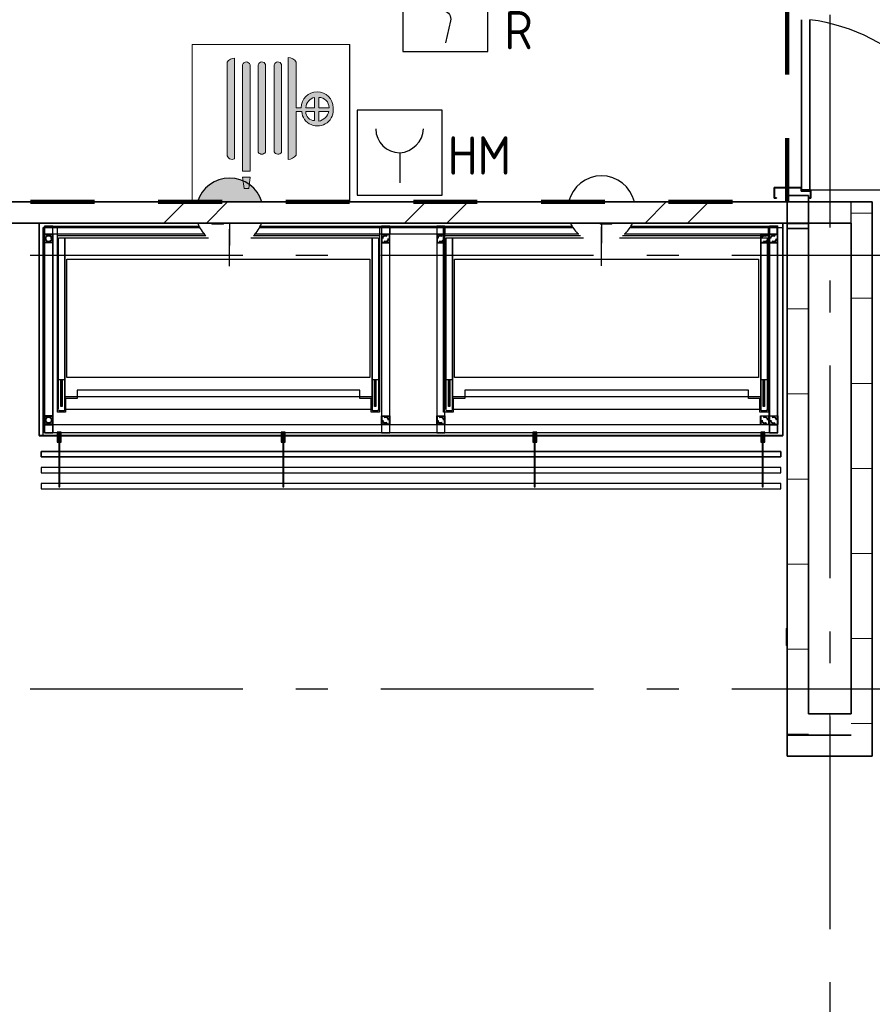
# Model space of a CAD drawing. Header units: millimetres. Extents: x -285236 to 84130, y -470 to 79511.
# Tile 134 of 192: x 15418 to 19428, y 45259 to 49890. Entities that reach past the tile are written whole.
import ezdxf
from ezdxf.enums import TextEntityAlignment as Align

# ---------------------------------------------------------------- set-up
doc = ezdxf.new("R2010")
doc.units = ezdxf.units.MM
doc.linetypes.add('Dash 3mm', pattern=[600, 300, -300])
doc.linetypes.add('NLRS_stramien', pattern=[1650, 1000, -250, 150, -250])
doc.layers.add('EL6511--', color=3, linetype='Continuous')
doc.layers.add('XREF', color=254, linetype='Continuous')
doc.styles.add('STABICAD-018', font='ISOCP.SHX', dxfattribs={"height": 180})

# ---------------------------------------------------------------- blocks, each defined once
blk = doc.blocks.new('VB655IS2')
at = {"color": 0, "linetype": 'Continuous'}
blk.add_lwpolyline([(-1.667, 2.333), (-1.667, 3.909), (-0.89, 3.909), (-0.89, 2.333)], close=True, dxfattribs=at)
blk.add_lwpolyline([(-0.89, 3.371), (2.061, 3.756), (1.543, 2.449), (-0.89, 2.948)], dxfattribs=at)
blk = doc.blocks.new('*U137')
at = {"color": 0, "linetype": 'Continuous'}
for p, q in [((-2, 2), (-2, -2)), ((2, 2), (-2, 2)), ((2, -2), (2, 2)), ((-2, -2), (2, -2))]:
    blk.add_line(p, q, dxfattribs=at)
blk.add_lwpolyline([(-0.115, 1.468), (-0.337, 0.383, 0.399092), (-0.043, -0.089, -0.403068), (0.246, -0.559), (0.017, -1.602)], format="xyb", dxfattribs=at)
at = {"color": 0, "linetype": 'Continuous', "lineweight": 100}
blk.add_blockref('VB655IS2', (0, 0), dxfattribs=at)
at = {"color": 0, "linetype": 'Continuous', "style": 'STABICAD-018'}
for tag, p in [('CODING1', (-1.221, 12.191)), ('CODING2', (-0.947, 9.731)), ('ARTICLECODE', (0.777, 6.96)), ('FIREPROTECTION_PANEL', (0.777, 4.649)), ('FIREPROTECTION_ZONE', (0.049, 2.882)), ('FIREPROTECTION_HARDWARENUMBER', (5.423, -4.399))]:
    blk.add_attdef(tag, text='', height=1.8, dxfattribs=at).set_placement(p, align=Align.MIDDLE)
blk.add_attdef('TEXT1', (3.46, -3.379), '', height=1.8, dxfattribs=at)
blk = doc.blocks.new('VB653HAM')
at = {"color": 0, "linetype": 'Continuous'}
for p, q in [((-2, 5), (-2, 1)), ((2, 5), (-2, 5)), ((2, 1), (2, 5)), ((0, 3), (0, 1.593)), ((-2, 1), (2, 1))]:
    blk.add_line(p, q, dxfattribs=at)
for major_axis, ratio, start_param, end_param in [((-0.795, 0.795), 0.999959, 0.785419, 2.356174), ((0.819, 0.819), 0.942311, 3.956683, 5.468095)]:
    blk.add_ellipse((0, 4.124), major_axis=major_axis, ratio=ratio, start_param=start_param, end_param=end_param, dxfattribs=at)
at = {"color": 0, "linetype": 'Continuous', "style": 'STABICAD-018'}
for tag, p in [('CODING1', (-0.941, 16.073)), ('CODING2', (-0.667, 13.612)), ('ARTICLECODE', (0.806, 11.293)), ('FIREPROTECTION_PANEL', (0.806, 8.983)), ('FIREPROTECTION_ZONE', (0.329, 6.764)), ('FIREPROTECTION_HARDWARENUMBER', (8.604, 4.455))]:
    blk.add_attdef(tag, text='', height=1.8, dxfattribs=at).set_placement(p, align=Align.MIDDLE)
blk.add_attdef('TEXT1', (2.861, 0.017), '', height=1.8, dxfattribs=at)

msp = doc.modelspace()

# ---------------------------------------------------------------- hatches: boundary and pattern name
at = {"layer": 'XREF', "lineweight": 9}
h = msp.add_hatch(dxfattribs=at)
h.set_pattern_fill('FP_294', color=256, angle=90, style=0, pattern_type=2)
h.set_pattern_definition([(1e-13, (19027.87, 51682.2), (-9e-13, 400), [])])
h.paths.add_polyline_path([(19027.8696, 49032.6047), (19127.8696, 49032.6047), (19127.8696, 49062.1973), (19027.8696, 49062.1973)])
h.paths.add_polyline_path([(19027.8696, 50717.1973), (19127.8696, 50717.1973), (19127.8696, 54457.1973), (19027.8696, 54457.1973), (19027.8696, 50818.0866)])
at = {"layer": 'XREF'}
h = msp.add_hatch(color=256, dxfattribs=at)
h.paths.add_polyline_path([(16254.8497, 49032.6047), (16556.7313, 49032.6047), (16543.2721, 49065.0982), (16518.0437, 49097.9764), (16497.8628, 49113.4618), (16501.5326, 49148.3771), (16466.421, 49148.3771), (16468.804, 49129.9819), (16446.8781, 49139.0639), (16405.3284, 49144.4124), (16364.703, 49139.0639), (16326.4155, 49123.2048), (16291.5131, 49095.3383), (16268.309, 49065.0982), (16257.6297, 49039.316)])
h.paths.add_polyline_path([(16969.0784, 49032.6047), (16971.2154, 49032.6047), (16971.2154, 49772.5563), (16969.0784, 49772.5563), (16969.0784, 49231.8408)])
h.paths.add_polyline_path([(16485.1655, 49177.7315), (16501.5326, 49177.7315), (16501.5326, 49677.9404), (16496.8268, 49685.5905), (16493.206, 49688.3374), (16488.9754, 49690.1288), (16484.0859, 49690.8567), (16483.8677, 49690.8567), (16479.3588, 49690.2812), (16475.0369, 49688.5505), (16471.2885, 49685.7897), (16468.3537, 49682.1757), (16466.421, 49677.9404), (16466.421, 49177.7315)])
h.paths.add_polyline_path([(16680.8534, 49231.8408), (16691.8034, 49233.8621), (16702.0924, 49238.1193), (16711.2694, 49244.4257), (16718.9319, 49252.505), (16718.9319, 49457.4973), (16744.5433, 49457.4973), (16748.4153, 49439.6055), (16756.5384, 49423.2005), (16768.4208, 49409.2752), (16783.3435, 49398.6724), (16800.7365, 49391.9921), (16818.5676, 49389.7611), (16836.7371, 49391.9921), (16853.812, 49398.5915), (16868.759, 49409.1601), (16880.6734, 49423.0581), (16888.8341, 49439.4444), (16892.7471, 49457.3272), (16892.1756, 49475.6242), (16888.8341, 49496.9207), (16880.6734, 49514.9962), (16868.759, 49529.7353), (16853.812, 49540.8871), (16836.6397, 49548.0001), (16817.2466, 49550.5532), (16797.8536, 49548.0001), (16779.7821, 49540.5146), (16764.2638, 49528.607), (16752.3562, 49513.0887), (16744.8708, 49495.0173), (16742.3176, 49475.6242), (16718.9319, 49475.6242), (16718.1439, 49690.8567), (16711.7705, 49698.7745), (16702.6561, 49705.6566), (16692.1388, 49710.1088), (16680.8534, 49711.8625), (16680.8534, 49233.8621)])
h.paths.add_polyline_path([(16417.0298, 49232.3876), (16423.087, 49233.185), (16428.7313, 49235.523), (16428.7313, 49709.1622), (16418.6504, 49707.283), (16409.1745, 49703.3633), (16400.7118, 49697.5719), (16393.6269, 49690.1584), (16394.4243, 49249.7334), (16396.7623, 49244.089), (16400.4815, 49239.2421), (16405.7905, 49235.3315), (16410.9727, 49233.185)])
h.paths.add_polyline_path([(16557.054, 49257.2304), (16564.5405, 49258.8013), (16568.4559, 49260.8307), (16572.3814, 49264.2421), (16574.3712, 49266.5852), (16574.3712, 49679.2892), (16569.1284, 49686.5536), (16561.0748, 49690.4774), (16552.1229, 49690.1288), (16544.3988, 49685.5905), (16539.7369, 49677.9404), (16539.7369, 49266.5852), (16543.0475, 49262.6867), (16550.3949, 49258.479), (16556.2311, 49257.3328)])
h.paths.add_polyline_path([(16631.637, 49257.3328), (16640.3924, 49258.479), (16645.1538, 49260.8307), (16646.2108, 49261.442), (16649.8966, 49265.0443), (16649.8966, 49679.2892), (16644.6538, 49686.5536), (16636.6002, 49690.4774), (16627.6483, 49690.1288), (16619.9242, 49685.5905), (16615.2622, 49677.9404), (16615.2622, 49268.5019), (16619.9246, 49262.6867), (16624.195, 49259.7186), (16629.3168, 49257.8621)])
h.paths.add_polyline_path([(16824.7292, 49412.2145), (16824.7292, 49457.4973), (16872.5398, 49457.4973), (16867.0057, 49444.0406), (16859.2478, 49432.8256), (16849.1375, 49423.4282), (16836.6397, 49416.2237), (16828.7873, 49413.5805)])
h.paths.add_polyline_path([(16805.5103, 49415.3738), (16792.6776, 49417.6087), (16781.4335, 49423.3308), (16775.7245, 49427.7115), (16768.4208, 49437.9071), (16764.2638, 49450.836), (16764.2638, 49457.4973), (16805.5103, 49457.4973), (16805.5103, 49416.8091)])
h.paths.add_polyline_path([(16824.7292, 49475.6242), (16824.7292, 49524.4409), (16837.3639, 49522.7775), (16849.1375, 49517.9007), (16859.2478, 49510.1428), (16867.0057, 49500.0326), (16871.8825, 49488.2589), (16872.5398, 49475.6242), (16836.6397, 49475.6242)])
h.paths.add_polyline_path([(16769.0303, 49475.6242), (16763.3869, 49475.6242), (16768.4208, 49493.2198), (16772.4665, 49501.3071), (16783.3435, 49513.0361), (16792.6776, 49519.5708), (16805.5103, 49524.4409), (16805.5103, 49475.6242), (16772.4665, 49475.6242)])
at = {"layer": 'XREF', "lineweight": 9}
h = msp.add_hatch(dxfattribs=at)
h.set_pattern_fill('FP_6', color=256, angle=45, style=0, pattern_type=2)
h.set_pattern_definition([(45, (-29374, 17038.6), (-565.685, 565.685), []), (45, (-29174, 17038.6), (-565.685, 565.685), [])])
h.paths.add_polyline_path([(6507.8696, 48932.6047), (19327.7654, 48932.6047), (19327.7654, 49032.6047), (6507.8696, 49032.6047)])
h = msp.add_hatch(dxfattribs=at)
h.set_pattern_fill('FP_29', color=256, angle=90, style=0, pattern_type=2)
h.set_pattern_definition([(0, (19327.76, 47778.94), (0, 400), [])])
h.paths.add_polyline_path([(19427.7654, 46525.283), (19427.7654, 49032.6047), (19327.7654, 49032.6047), (19327.7654, 46525.283)])
h = msp.add_hatch(dxfattribs=at)
h.set_pattern_fill('FP_28', color=256, angle=90, style=0, pattern_type=2)
h.set_pattern_definition([(1e-13, (19027.87, 47728.94), (-8e-13, 400), [])])
h.paths.add_polyline_path([(19027.8696, 46525.283), (19127.8696, 46525.283), (19127.8696, 48932.6047), (19027.8696, 48932.6047), (19027.8696, 46926.5113)])
h = msp.add_hatch(dxfattribs=at)
h.set_pattern_fill('FP_296', color=256, angle=90, style=0, pattern_type=2)
h.set_pattern_definition([(90, (19227.8, 46525.3), (-400, 2e-14), [])])
h.paths.add_polyline_path([(19127.8696, 46525.283), (19327.7654, 46525.283), (19327.7654, 46625.283), (19127.8696, 46625.283)])
h = msp.add_hatch(dxfattribs=at)
h.set_pattern_fill('FP_30', color=256, angle=90, style=0, pattern_type=2)
h.set_pattern_definition([(90, (19227.8, 46425.3), (-400, 2e-14), [])])
h.paths.add_polyline_path([(19027.8696, 46425.283), (19427.7654, 46425.283), (19427.7654, 46525.283), (19027.8696, 46525.283)])

# ---------------------------------------------------------------- linework, layer by layer
at = {"layer": 'XREF', "linetype": 'NLRS_stramien'}
for p, q in [((19227.8696, 77962.7572), (19227.8696, 8370.0218)), ((-47232.6128, 48782.6047), (64223.889, 48782.6047)), ((-47232.6128, 46742.6047), (64223.889, 46742.6047))]:
    msp.add_line(p, q, dxfattribs=at)
at = {"layer": 'XREF', "linetype": 'Dash 3mm', "lineweight": 100}
for p, q in [((19027.8696, 49032.6047), (19027.8696, 51168.6047)), ((6470.0011, 49032.6047), (19027.8696, 49032.6047))]:
    msp.add_line(p, q, dxfattribs=at)
at = {"layer": 'XREF', "lineweight": 35}
for p, q in [((19094.3696, 49889.6973), (19094.3696, 49089.6973)), ((19134.3696, 49089.6973), (19134.3696, 49889.6973)), ((19094.3696, 49099.6973), (18966.3696, 49099.6973)), ((18966.3696, 49099.6973), (18966.3696, 49049.6973)), ((18967.8696, 49051.1973), (18967.8696, 49098.1973)), ((18967.8696, 49098.1973), (19092.8696, 49098.1973)), ((19092.8696, 49098.1973), (19092.8696, 49083.1973)), ((19094.3696, 49084.6973), (19094.3696, 49099.6973)), ((19094.3696, 49089.6973), (19134.3696, 49089.6973)), ((18966.3696, 49049.6973), (18977.8696, 49049.6973)), ((18977.8696, 49051.1973), (18967.8696, 49051.1973)), ((18977.8696, 49049.6973), (18977.8696, 49051.1973)), ((19027.8696, 49062.1973), (19027.8696, 46425.283)), ((19127.8696, 49062.1973), (19027.8696, 49062.1973)), ((19092.8696, 49083.1973), (19137.8696, 49083.1973)), ((19139.3696, 49084.6973), (19094.3696, 49084.6973)), ((19127.8696, 46625.283), (19127.8696, 49062.1973)), ((19137.8696, 49051.1973), (19127.8696, 49051.1973)), ((19127.8696, 49051.1973), (19127.8696, 49049.6973)), ((19127.8696, 49049.6973), (19139.3696, 49049.6973)), ((19137.8696, 49083.1973), (19137.8696, 49051.1973)), ((19139.3696, 49049.6973), (19139.3696, 49084.6973)), ((19427.7654, 49032.6047), (2677.8696, 49032.6047)), ((19427.7654, 46425.283), (19427.7654, 49032.6047)), ((15217.8696, 48932.6047), (19327.7654, 48932.6047)), ((19027.8696, 48907.1973), (19127.8696, 48907.1973)), ((19327.7654, 48932.6047), (19327.7654, 46625.283)), ((19327.7654, 46625.283), (19127.8696, 46625.283)), ((19327.7654, 46525.283), (19027.8696, 46525.283)), ((19027.8696, 46425.283), (19427.7654, 46425.283))]:
    msp.add_line(p, q, dxfattribs=at)
at = {"layer": 'XREF', "lineweight": 13}
for p, q in [((16971.2154, 49772.5563), (16229.0784, 49772.5563)), ((16229.0784, 49772.5563), (16229.0784, 49032.6047)), ((16969.0784, 49772.5563), (16229.0784, 49772.5563)), ((16229.0784, 49772.5563), (16229.0784, 49032.6047)), ((16969.0784, 49032.6047), (16969.0784, 49772.5563)), ((16971.2154, 49032.6047), (16971.2154, 49772.5563)), ((16428.7313, 49709.1622), (16428.7313, 49235.523)), ((16680.8534, 49231.8408), (16680.8534, 49711.8625)), ((16393.6269, 49255.7905), (16393.6269, 49690.1584)), ((16466.421, 49177.7315), (16466.421, 49677.9404)), ((16501.5326, 49677.9404), (16501.5326, 49177.7315)), ((16539.7369, 49266.5852), (16539.7369, 49677.9404)), ((16574.3712, 49679.2892), (16574.3712, 49266.5852)), ((16615.2622, 49268.5019), (16615.2622, 49677.9404)), ((16649.8966, 49679.2892), (16649.8966, 49265.0443)), ((16718.9319, 49689.8779), (16718.9319, 49475.6242)), ((16805.5103, 49475.6242), (16805.5103, 49524.4409)), ((16824.7292, 49524.4409), (16824.7292, 49475.6242)), ((16718.9319, 49475.6242), (16742.3176, 49475.6242)), ((16763.3869, 49475.6242), (16805.5103, 49475.6242)), ((16824.7292, 49475.6242), (16873.5459, 49475.6242)), ((16744.5433, 49457.4973), (16718.9319, 49457.4973)), ((16718.9319, 49457.4973), (16718.9319, 49252.505)), ((16805.5103, 49457.4973), (16763.3869, 49457.4973)), ((16805.5103, 49415.3738), (16805.5103, 49457.4973)), ((16824.7292, 49457.4973), (16824.7292, 49412.2145)), ((16872.5398, 49457.4973), (16824.7292, 49457.4973)), ((16501.5326, 49177.7315), (16466.421, 49177.7315)), ((16466.421, 49148.3771), (16501.5326, 49148.3771)), ((16473.2918, 49095.3383), (16466.421, 49148.3771)), ((16501.5326, 49148.3771), (16495.958, 49095.3383)), ((16495.958, 49095.3383), (16473.2918, 49095.3383)), ((16229.0784, 49032.6047), (16971.2154, 49032.6047)), ((16229.0784, 49032.6047), (16969.0784, 49032.6047))]:
    msp.add_line(p, q, dxfattribs=at)
at = {"layer": 'XREF'}
for p, q in [((19134.3696, 49089.6973), (19904.8463, 49089.6973)), ((16405.7905, 48932.6047), (16405.7905, 48826.9732)), ((16405.7905, 48730.8254), (16405.7905, 48904.0482)), ((18154.3808, 48927.6047), (18154.3808, 48837.9155)), ((18154.3808, 48731.2918), (18154.3808, 48914.9905)), ((15630.4125, 48195.9022), (15600.515, 48195.9022)), ((15615.3314, 48069.9623), (15615.3314, 48195.9022)), ((17105.4709, 48195.9022), (17075.3088, 48195.9022)), ((17090.3899, 48195.9022), (17090.3899, 48069.9623)), ((17453.3, 48195.9022), (17423.4025, 48195.9022)), ((17438.219, 48069.9623), (17438.219, 48195.9022)), ((18933.3585, 48195.9022), (18903.1964, 48195.9022)), ((18918.2775, 48195.9022), (18918.2775, 48069.9623)), ((17075.3088, 48115.7346), (15630.4125, 48115.7346)), ((18903.1964, 48115.7346), (17453.3, 48115.7346)), ((15625.3854, 48050.648), (15605.542, 48050.648)), ((17100.4439, 48050.648), (17080.3359, 48050.648)), ((17448.273, 48050.648), (17428.4296, 48050.648)), ((18928.3315, 48050.648), (18908.2235, 48050.648))]:
    msp.add_line(p, q, dxfattribs=at)
at = {"layer": 'XREF', "lineweight": 25}
for p, q in [((19327.7654, 48932.6047), (19327.7654, 49032.6047)), ((16545.8821, 48912.6495), (18020.4604, 48912.6495)), ((18288.3011, 48912.6495), (19007.4246, 48912.6495))]:
    msp.add_line(p, q, dxfattribs=at)
at = {"layer": 'XREF', "linetype": 'Continuous'}
for p, q in [((15574.8757, 48880.2627), (15574.8757, 48920.2142)), ((16548.4676, 48918.8914), (18016.2361, 48918.8914)), ((18983.877, 48880.2627), (18983.877, 48920.2142)), ((15574.3466, 48880.2627), (15574.3466, 48840.3112)), ((15574.6112, 48840.3112), (15574.6112, 48880.2627)), ((18047.5354, 48880.2627), (16523.256, 48880.2627)), ((15574.3466, 47986.1723), (15574.3466, 48026.1238))]:
    msp.add_line(p, q, dxfattribs=at)
at = {"layer": 'XREF', "lineweight": 18}
for p, q in [((16322.1445, 48932.6047), (16322.1445, 48927.6047)), ((16377.1445, 48927.6047), (16322.1445, 48927.6047)), ((16377.1445, 48932.6047), (16377.1445, 48927.6047)), ((18147.5321, 48932.6047), (18147.5321, 48927.6047)), ((18202.5321, 48927.6047), (18147.5321, 48927.6047)), ((18202.5321, 48932.6047), (18202.5321, 48927.6047))]:
    msp.add_line(p, q, dxfattribs=at)
at = {"layer": 'XREF', "lineweight": 9}
for p, q in [((19022.8697, 46946.6368), (19022.8697, 47026.6368)), ((19022.8697, 47026.6368), (19027.8696, 47026.6368)), ((19027.8696, 46946.6368), (19022.8697, 46946.6368))]:
    msp.add_line(p, q, dxfattribs=at)
at = {"layer": 'XREF', "lineweight": 25, "flags": 128}
for points in [[(19007.4246, 48932.6047), (19007.4246, 47933.521), (15509.5246, 47933.521), (15509.5246, 48932.6047)], [(19007.4246, 48912.6495), (19007.4246, 47933.521), (15529.5246, 47933.521), (15529.5246, 48912.6495), (16265.6989, 48912.6495)]]:
    msp.add_lwpolyline(points, dxfattribs=at)
at = {"layer": 'XREF', "flags": 128}
for points in [[(15509.6339, 48932.6047), (15509.6339, 47933.179), (19007.8696, 47933.179), (19007.8696, 48932.6047)], [(17110.4979, 48913.7068), (17110.4979, 48043.7689), (17071.3402, 48043.7689), (17071.3402, 48107.7972), (17017.3659, 48107.7972), (17017.3659, 48147.7487), (15688.3554, 48147.7487), (15688.3554, 48107.7972), (15634.3811, 48107.7972), (15634.3811, 48043.7689), (15595.4879, 48043.7689), (15595.4879, 48913.7068), (16265.261, 48913.7068)], [(16293.6138, 48873.7552), (15595.4879, 48873.7552), (15595.4879, 48913.7068)], [(16546.3201, 48913.7068), (17110.4979, 48913.7068), (17110.4979, 48873.7552), (16518.2084, 48873.7552)], [(18938.3855, 48913.7068), (18938.3855, 48043.7689), (18899.2277, 48043.7689), (18899.2277, 48107.7972), (18845.2535, 48107.7972), (18845.2535, 48147.7487), (17511.243, 48147.7487), (17511.243, 48107.7972), (17457.2687, 48107.7972), (17457.2687, 48043.7689), (17411.6786, 48043.7689), (17411.6786, 48913.7068), (18019.6491, 48913.7068)], [(18056.0161, 48873.7552), (17411.6786, 48873.7552), (17411.6786, 48913.7068)], [(18289.1124, 48913.7068), (18938.3855, 48913.7068), (18938.3855, 48873.7552), (18252.7454, 48873.7552)], [(15600.515, 48055.675), (15600.515, 48863.7012), (15630.4125, 48863.7012), (15630.4125, 48055.675)], [(17075.3088, 48055.675), (15630.4125, 48055.675), (15630.4125, 48863.7012), (16306.2683, 48863.7012)], [(16505.3128, 48863.7012), (17075.3088, 48863.7012), (17075.3088, 48055.675), (17075.3088, 48863.7012), (17105.4709, 48863.7012), (17105.4709, 48055.675)], [(17423.4025, 48055.675), (17423.4025, 48863.7012), (17453.3, 48863.7012), (17453.3, 48055.675)], [(18903.1964, 48055.675), (17453.3, 48055.675), (17453.3, 48863.7012), (18069.1188, 48863.7012)], [(18239.6427, 48863.7012), (18903.1964, 48863.7012), (18903.1964, 48055.675), (18903.1964, 48863.7012), (18933.3585, 48863.7012), (18933.3585, 48055.675)], [(15618.5064, 48195.9022), (15618.5064, 48069.9623), (15612.421, 48069.9623), (15612.421, 48195.9022)], [(17093.3003, 48195.9022), (17093.3003, 48069.9623), (17087.4795, 48069.9623), (17087.4795, 48195.9022)], [(17441.394, 48195.9022), (17441.394, 48069.9623), (17435.3086, 48069.9623), (17435.3086, 48195.9022)], [(18921.1879, 48195.9022), (18921.1879, 48069.9623), (18915.3671, 48069.9623), (18915.3671, 48195.9022)], [(18982.5541, 47986.1723), (18942.6026, 47986.1723), (18942.6026, 47946.2208)], [(18997.3706, 47858.6449), (18997.3706, 47833.5099), (15519.5786, 47833.5099), (15519.6881, 47858.5644), (15519.6881, 47833.1637), (18997.8151, 47833.1637), (18997.8151, 47858.5644), (15519.6881, 47858.5644), (18997.3706, 47858.5644)]]:
    msp.add_lwpolyline(points, dxfattribs=at)
at = {"layer": 'XREF', "linetype": 'Continuous', "flags": 128}
for points in [[(15534.6596, 48880.2627), (15574.6112, 48880.2627), (15574.6112, 48840.3112), (15534.6596, 48840.3112), (15534.6596, 48880.2627), (15574.6112, 48880.2627), (15574.6112, 48920.2142)], [(18981.2312, 47947.2791), (15535.718, 47947.2791), (15535.718, 48918.8914), (16263.1135, 48918.8914)], [(18292.5254, 48918.8914), (18981.2312, 48918.8914), (18981.2312, 47947.2791)], [(18982.5541, 48880.2627), (18942.6026, 48880.2627), (18942.6026, 48920.2142)], [(15539.6867, 48860.4193), (15539.6867, 48861.7422), (15540.2158, 48864.6525), (15541.2741, 48867.2983), (15542.8616, 48869.6795), (15544.7137, 48871.7962), (15547.0949, 48873.3837), (15549.7407, 48874.442), (15552.6511, 48875.2357), (15555.2969, 48875.2357), (15558.2072, 48874.9711), (15560.853, 48873.9128), (15562.1759, 48873.1191)], [(15541.8033, 48860.4193), (15541.8033, 48861.4776), (15542.0679, 48864.1234), (15543.1262, 48866.24), (15544.4491, 48868.3566), (15546.0366, 48870.2087), (15548.1532, 48871.5316), (15550.5344, 48872.5899), (15552.9156, 48873.1191), (15555.2969, 48873.3837), (15557.6781, 48872.8545), (15560.0593, 48872.0608), (15561.1176, 48871.5316)], [(15569.3196, 48860.4193), (15569.3196, 48861.7422), (15568.7904, 48864.6525), (15567.7321, 48867.2983), (15566.1446, 48869.6795), (15564.2926, 48871.7962), (15561.9113, 48873.3837), (15559.2655, 48874.442), (15556.3552, 48875.2357), (15553.7094, 48875.2357), (15550.799, 48874.9711), (15548.1532, 48873.9128), (15546.8303, 48873.1191)], [(15567.2029, 48860.4193), (15567.2029, 48861.4776), (15566.9384, 48864.1234), (15565.88, 48866.24), (15564.5571, 48868.3566), (15562.9697, 48870.2087), (15560.853, 48871.5316), (15558.4718, 48872.5899), (15556.0906, 48873.1191), (15553.7094, 48873.3837), (15551.3282, 48872.8545), (15548.9469, 48872.0608), (15547.8886, 48871.5316)], [(15574.6112, 47986.1723), (18942.6026, 47986.1723), (18942.6026, 48880.2627), (18261.2261, 48880.2627)], [(16288.3251, 48880.2627), (15574.6112, 48880.2627), (15574.6112, 47986.1723), (15574.6112, 48026.1238)], [(18907.4135, 48860.4193), (18907.4135, 48861.7422), (18907.9427, 48864.6525), (18909.001, 48867.2983), (18910.5885, 48869.6795), (18912.4405, 48871.7962), (18914.8217, 48873.3837), (18917.4675, 48874.442), (18920.3779, 48875.2357), (18923.0237, 48875.2357), (18925.9341, 48874.9711), (18928.5799, 48873.9128), (18929.9028, 48873.1191)], [(18909.5301, 48860.4193), (18909.5301, 48861.4776), (18909.7947, 48864.1234), (18910.853, 48866.24), (18912.1759, 48868.3566), (18913.7634, 48870.2087), (18915.88, 48871.5316), (18918.2613, 48872.5899), (18920.6425, 48873.1191), (18923.0237, 48873.3837), (18925.4049, 48872.8545), (18927.7861, 48872.0608), (18928.8444, 48871.5316)], [(18948.6879, 48860.4193), (18948.6879, 48861.7422), (18949.2171, 48864.6525), (18950.2754, 48867.2983), (18951.8629, 48869.6795), (18953.7149, 48871.7962), (18956.0961, 48873.3837), (18958.7419, 48874.442), (18961.6523, 48875.2357), (18964.2981, 48875.2357), (18967.2085, 48874.9711), (18969.8543, 48873.9128), (18971.1772, 48873.1191)], [(18950.8046, 48860.4193), (18950.8046, 48861.4776), (18951.0691, 48864.1234), (18952.1275, 48866.24), (18953.4504, 48868.3566), (18955.0378, 48870.2087), (18957.1545, 48871.5316), (18959.5357, 48872.5899), (18961.9169, 48873.1191), (18964.2981, 48873.3837), (18966.6793, 48872.8545), (18969.0606, 48872.0608), (18970.1189, 48871.5316)], [(15534.6596, 47986.1723), (15574.6112, 47986.1723), (15574.6112, 48026.1238), (15534.6596, 48026.1238), (15534.6596, 47986.1723), (15574.6112, 47986.1723), (15574.6112, 47946.2208)], [(15539.6867, 48006.0158), (15539.6867, 48004.6929), (15540.2158, 48001.7825), (15541.2741, 47999.1367), (15542.8616, 47996.7555), (15544.7137, 47994.6389), (15547.0949, 47993.0514), (15549.7407, 47991.9931), (15552.6511, 47991.1993), (15555.2969, 47991.1993), (15558.2072, 47991.4639), (15560.853, 47992.5222), (15562.1759, 47993.316)], [(15541.8033, 48006.0158), (15541.8033, 48004.9575), (15542.0679, 48002.3117), (15543.1262, 48000.195), (15544.4491, 47998.0784), (15546.0366, 47996.2263), (15548.1532, 47994.9034), (15550.5344, 47993.8451), (15552.9156, 47993.316), (15555.2969, 47993.0514), (15557.6781, 47993.5805), (15560.0593, 47994.3743), (15561.1176, 47994.9034)], [(15569.3196, 48006.0158), (15569.3196, 48004.6929), (15568.7904, 48001.7825), (15567.7321, 47999.1367), (15566.1446, 47996.7555), (15564.2926, 47994.6389), (15561.9113, 47993.0514), (15559.2655, 47991.9931), (15556.3552, 47991.1993), (15553.7094, 47991.1993), (15550.799, 47991.4639), (15548.1532, 47992.5222), (15546.8303, 47993.316)], [(15567.2029, 48006.0158), (15567.2029, 48004.9575), (15566.9384, 48002.3117), (15565.88, 48000.195), (15564.5571, 47998.0784), (15562.9697, 47996.2263), (15560.853, 47994.9034), (15558.4718, 47993.8451), (15556.0906, 47993.316), (15553.7094, 47993.0514), (15551.3282, 47993.5805), (15548.9469, 47994.3743), (15547.8886, 47994.9034)], [(18907.4135, 48006.0158), (18907.4135, 48004.6929), (18907.9427, 48001.7825), (18909.001, 47999.1367), (18910.5885, 47996.7555), (18912.4405, 47994.6389), (18914.8217, 47993.0514), (18917.4675, 47991.9931), (18920.3779, 47991.1993), (18923.0237, 47991.1993), (18925.9341, 47991.4639), (18928.5799, 47992.5222), (18929.9028, 47993.316)], [(18909.5301, 48006.0158), (18909.5301, 48004.9575), (18909.7947, 48002.3117), (18910.853, 48000.195), (18912.1759, 47998.0784), (18913.7634, 47996.2263), (18915.88, 47994.9034), (18918.2613, 47993.8451), (18920.6425, 47993.316), (18923.0237, 47993.0514), (18925.4049, 47993.5805), (18927.7861, 47994.3743), (18928.8444, 47994.9034)], [(18948.6879, 48006.0158), (18948.6879, 48004.6929), (18949.2171, 48001.7825), (18950.2754, 47999.1367), (18951.8629, 47996.7555), (18953.7149, 47994.6389), (18956.0961, 47993.0514), (18958.7419, 47991.9931), (18961.6523, 47991.1993), (18964.2981, 47991.1993), (18967.2085, 47991.4639), (18969.8543, 47992.5222), (18971.1772, 47993.316)], [(18950.8046, 48006.0158), (18950.8046, 48004.9575), (18951.0691, 48002.3117), (18952.1275, 48000.195), (18953.4504, 47998.0784), (18955.0378, 47996.2263), (18957.1545, 47994.9034), (18959.5357, 47993.8451), (18961.9169, 47993.316), (18964.2981, 47993.0514), (18966.6793, 47993.5805), (18969.0606, 47994.3743), (18970.1189, 47994.9034)]]:
    msp.add_lwpolyline(points, dxfattribs=at)
for points in [[(15534.6596, 48918.8914), (15534.6596, 47947.2791), (15574.6112, 47947.2791), (15574.6112, 48918.8914)], [(15573.2883, 48918.8914), (15573.2883, 48881.321), (15535.718, 48881.321), (15535.718, 48918.8914)], [(17120.4467, 48918.8914), (17120.4467, 47947.2791), (17158.7968, 47947.2791), (17158.7968, 48918.8914), (17120.4467, 48918.8914), (17120.4467, 47947.2791), (17158.7968, 47947.2791), (17158.7968, 48918.8914)], [(17159.0614, 48920.2142), (17159.0614, 48880.2627)], [(17379.7586, 48918.8914), (17379.7586, 47947.2791), (17418.1087, 47947.2791), (17418.1087, 48918.8914), (17379.7586, 48918.8914), (17379.7586, 47947.2791), (17418.1087, 47947.2791), (17418.1087, 48918.8914)], [(17418.3733, 48920.2142), (17418.3733, 48880.2627)], [(18943.6609, 48918.8914), (18943.6609, 47947.2791), (18983.6124, 47947.2791), (18983.6124, 48918.8914)], [(18943.6609, 48918.8914), (18943.6609, 48881.321), (18981.2312, 48881.321), (18981.2312, 48918.8914)], [(15573.0237, 48841.6341), (15573.0237, 48879.2044), (15535.718, 48879.2044), (15535.718, 48841.6341)], [(15535.9825, 48841.6341), (15535.9825, 48879.2044), (15573.2883, 48879.2044), (15573.2883, 48841.6341)], [(17120.4467, 48880.2627), (17120.4467, 48840.3112), (17158.7968, 48840.3112), (17158.7968, 48880.2627), (17120.4467, 48880.2627), (17120.4467, 48840.3112), (17158.7968, 48840.3112), (17158.7968, 48880.2627)], [(17121.7696, 48841.6341), (17157.4739, 48841.6341), (17157.4739, 48879.2044), (17121.7696, 48879.2044), (17121.7696, 48841.6341), (17121.7696, 48879.2044), (17157.4739, 48879.2044), (17157.4739, 48841.6341)], [(17146.3616, 48873.1191), (17145.0387, 48873.9128), (17142.3929, 48874.9711), (17139.4825, 48875.2357), (17136.8367, 48875.2357), (17133.9263, 48874.442), (17131.2805, 48873.3837), (17128.8993, 48871.7962), (17127.0473, 48869.6795), (17125.4598, 48867.2983), (17124.4015, 48864.6525), (17123.8723, 48861.7422), (17123.8723, 48860.4193), (17123.8723, 48861.7422), (17124.4015, 48864.6525), (17125.4598, 48867.2983), (17127.0473, 48869.6795), (17128.8993, 48871.7962), (17131.2805, 48873.3837), (17133.9263, 48874.442), (17136.8367, 48875.2357), (17139.4825, 48875.2357), (17142.3929, 48874.9711), (17145.0387, 48873.9128)], [(17145.3033, 48871.5316), (17144.2449, 48872.0608), (17141.8637, 48872.8545), (17139.4825, 48873.3837), (17137.1013, 48873.1191), (17134.7201, 48872.5899), (17132.3389, 48871.5316), (17130.2222, 48870.2087), (17128.6347, 48868.3566), (17127.3118, 48866.24), (17126.2535, 48864.1234), (17125.9889, 48861.4776), (17125.9889, 48860.4193), (17125.9889, 48861.4776), (17126.2535, 48864.1234), (17127.3118, 48866.24), (17128.6347, 48868.3566), (17130.2222, 48870.2087), (17132.3389, 48871.5316), (17134.7201, 48872.5899), (17137.1013, 48873.1191), (17139.4825, 48873.3837), (17141.8637, 48872.8545), (17144.2449, 48872.0608)], [(17379.7586, 48880.2627), (17379.7586, 48840.3112), (17418.1087, 48840.3112), (17418.1087, 48880.2627), (17379.7586, 48880.2627), (17379.7586, 48840.3112), (17418.1087, 48840.3112), (17418.1087, 48880.2627)], [(17381.0815, 48841.6341), (17416.7858, 48841.6341), (17416.7858, 48879.2044), (17381.0815, 48879.2044), (17381.0815, 48841.6341), (17381.0815, 48879.2044), (17416.7858, 48879.2044), (17416.7858, 48841.6341)], [(17405.6735, 48873.1191), (17404.3506, 48873.9128), (17401.7048, 48874.9711), (17398.7944, 48875.2357), (17396.1486, 48875.2357), (17393.2382, 48874.442), (17390.5924, 48873.3837), (17388.2112, 48871.7962), (17386.3591, 48869.6795), (17384.7717, 48867.2983), (17383.7133, 48864.6525), (17383.1842, 48861.7422), (17383.1842, 48860.4193), (17383.1842, 48861.7422), (17383.7133, 48864.6525), (17384.7717, 48867.2983), (17386.3591, 48869.6795), (17388.2112, 48871.7962), (17390.5924, 48873.3837), (17393.2382, 48874.442), (17396.1486, 48875.2357), (17398.7944, 48875.2357), (17401.7048, 48874.9711), (17404.3506, 48873.9128)], [(17404.6151, 48871.5316), (17403.5568, 48872.0608), (17401.1756, 48872.8545), (17398.7944, 48873.3837), (17396.4132, 48873.1191), (17394.0319, 48872.5899), (17391.6507, 48871.5316), (17389.5341, 48870.2087), (17387.9466, 48868.3566), (17386.6237, 48866.24), (17385.5654, 48864.1234), (17385.3008, 48861.4776), (17385.3008, 48860.4193), (17385.3008, 48861.4776), (17385.5654, 48864.1234), (17386.6237, 48866.24), (17387.9466, 48868.3566), (17389.5341, 48870.2087), (17391.6507, 48871.5316), (17394.0319, 48872.5899), (17396.4132, 48873.1191), (17398.7944, 48873.3837), (17401.1756, 48872.8545), (17403.5568, 48872.0608)], [(18902.3865, 48880.2627), (18902.3865, 48840.3112), (18942.338, 48840.3112), (18942.338, 48880.2627)], [(18903.7094, 48841.6341), (18903.7094, 48879.2044), (18941.0151, 48879.2044), (18941.0151, 48841.6341)], [(18943.6609, 48880.2627), (18943.6609, 48840.3112), (18983.6124, 48840.3112), (18983.6124, 48880.2627)], [(18944.9838, 48841.6341), (18944.9838, 48879.2044), (18982.2895, 48879.2044), (18982.2895, 48841.6341)], [(15573.0237, 48024.8009), (15573.0237, 47987.2306), (15535.718, 47987.2306), (15535.718, 48024.8009)], [(15535.9825, 48024.8009), (15535.9825, 47987.2306), (15573.2883, 47987.2306), (15573.2883, 48024.8009)], [(17120.4467, 47986.1723), (17120.4467, 48026.1238), (17158.7968, 48026.1238), (17158.7968, 47986.1723), (17120.4467, 47986.1723), (17120.4467, 48026.1238), (17158.7968, 48026.1238), (17158.7968, 47986.1723)], [(17121.7696, 48024.8009), (17157.4739, 48024.8009), (17157.4739, 47987.2306), (17121.7696, 47987.2306), (17121.7696, 48024.8009), (17121.7696, 47987.2306), (17157.4739, 47987.2306), (17157.4739, 48024.8009)], [(17379.7586, 47986.1723), (17379.7586, 48026.1238), (17418.1087, 48026.1238), (17418.1087, 47986.1723), (17379.7586, 47986.1723), (17379.7586, 48026.1238), (17418.1087, 48026.1238), (17418.1087, 47986.1723)], [(17381.0815, 48024.8009), (17416.7858, 48024.8009), (17416.7858, 47987.2306), (17381.0815, 47987.2306), (17381.0815, 48024.8009), (17381.0815, 47987.2306), (17416.7858, 47987.2306), (17416.7858, 48024.8009)], [(18902.3865, 47986.1723), (18902.3865, 48026.1238), (18942.338, 48026.1238), (18942.338, 47986.1723)], [(18903.7094, 48024.8009), (18903.7094, 47987.2306), (18941.0151, 47987.2306), (18941.0151, 48024.8009)], [(18943.6609, 47986.1723), (18943.6609, 48026.1238), (18983.6124, 48026.1238), (18983.6124, 47986.1723)], [(18944.9838, 48024.8009), (18944.9838, 47987.2306), (18982.2895, 47987.2306), (18982.2895, 48024.8009)], [(15573.2883, 47984.8494), (15573.2883, 47947.2791), (15535.718, 47947.2791), (15535.718, 47984.8494)], [(17146.3616, 47993.316), (17145.0387, 47992.5222), (17142.3929, 47991.4639), (17139.4825, 47991.1993), (17136.8367, 47991.1993), (17133.9263, 47991.9931), (17131.2805, 47993.0514), (17128.8993, 47994.6389), (17127.0473, 47996.7555), (17125.4598, 47999.1367), (17124.4015, 48001.7825), (17123.8723, 48004.6929), (17123.8723, 48006.0158), (17123.8723, 48004.6929), (17124.4015, 48001.7825), (17125.4598, 47999.1367), (17127.0473, 47996.7555), (17128.8993, 47994.6389), (17131.2805, 47993.0514), (17133.9263, 47991.9931), (17136.8367, 47991.1993), (17139.4825, 47991.1993), (17142.3929, 47991.4639), (17145.0387, 47992.5222)], [(17145.3033, 47994.9034), (17144.2449, 47994.3743), (17141.8637, 47993.5805), (17139.4825, 47993.0514), (17137.1013, 47993.316), (17134.7201, 47993.8451), (17132.3389, 47994.9034), (17130.2222, 47996.2263), (17128.6347, 47998.0784), (17127.3118, 48000.195), (17126.2535, 48002.3117), (17125.9889, 48004.9575), (17125.9889, 48006.0158), (17125.9889, 48004.9575), (17126.2535, 48002.3117), (17127.3118, 48000.195), (17128.6347, 47998.0784), (17130.2222, 47996.2263), (17132.3389, 47994.9034), (17134.7201, 47993.8451), (17137.1013, 47993.316), (17139.4825, 47993.0514), (17141.8637, 47993.5805), (17144.2449, 47994.3743)], [(17405.6735, 47993.316), (17404.3506, 47992.5222), (17401.7048, 47991.4639), (17398.7944, 47991.1993), (17396.1486, 47991.1993), (17393.2382, 47991.9931), (17390.5924, 47993.0514), (17388.2112, 47994.6389), (17386.3591, 47996.7555), (17384.7717, 47999.1367), (17383.7133, 48001.7825), (17383.1842, 48004.6929), (17383.1842, 48006.0158), (17383.1842, 48004.6929), (17383.7133, 48001.7825), (17384.7717, 47999.1367), (17386.3591, 47996.7555), (17388.2112, 47994.6389), (17390.5924, 47993.0514), (17393.2382, 47991.9931), (17396.1486, 47991.1993), (17398.7944, 47991.1993), (17401.7048, 47991.4639), (17404.3506, 47992.5222)], [(17404.6151, 47994.9034), (17403.5568, 47994.3743), (17401.1756, 47993.5805), (17398.7944, 47993.0514), (17396.4132, 47993.316), (17394.0319, 47993.8451), (17391.6507, 47994.9034), (17389.5341, 47996.2263), (17387.9466, 47998.0784), (17386.6237, 48000.195), (17385.5654, 48002.3117), (17385.3008, 48004.9575), (17385.3008, 48006.0158), (17385.3008, 48004.9575), (17385.5654, 48002.3117), (17386.6237, 48000.195), (17387.9466, 47998.0784), (17389.5341, 47996.2263), (17391.6507, 47994.9034), (17394.0319, 47993.8451), (17396.4132, 47993.316), (17398.7944, 47993.0514), (17401.1756, 47993.5805), (17403.5568, 47994.3743)], [(18981.2312, 47984.8494), (18981.2312, 47947.2791), (18943.6609, 47947.2791), (18943.6609, 47984.8494)]]:
    msp.add_lwpolyline(points, close=True, dxfattribs=at)
at = {"layer": 'XREF', "flags": 128}
for points in [[(15640.4665, 48763.6901), (17065.2548, 48763.6901), (17065.2548, 48207.5437), (15640.4665, 48207.5437)], [(17463.3541, 48763.6901), (18893.1424, 48763.6901), (18893.1424, 48207.5437), (17463.3541, 48207.5437)], [(15600.0108, 47903.0943), (15600.0108, 47944.1041), (15609.0065, 47944.1041), (15609.0065, 47903.0943), (15614.0335, 47903.0943), (15614.0335, 47949.1312), (15594.9838, 47949.1312), (15594.9838, 47903.0943)], [(15607.1545, 47693.2826), (15607.1545, 47942.5167), (15602.1274, 47942.5167), (15602.1274, 47693.2826)], [(16653.591, 47903.0943), (16653.591, 47944.1041), (16662.5867, 47944.1041), (16662.5867, 47903.0943), (16667.6137, 47903.0943), (16667.6137, 47949.1312), (16648.564, 47949.1312), (16648.564, 47903.0943)], [(16660.7346, 47693.2826), (16660.7346, 47942.5167), (16655.7076, 47942.5167), (16655.7076, 47693.2826)], [(17836.0714, 47903.0943), (17836.0714, 47944.1041), (17845.0671, 47944.1041), (17845.0671, 47903.0943), (17850.0941, 47903.0943), (17850.0941, 47949.1312), (17831.0444, 47949.1312), (17831.0444, 47903.0943)], [(17843.2151, 47693.2826), (17843.2151, 47942.5167), (17838.188, 47942.5167), (17838.188, 47693.2826)], [(18907.9427, 47903.0943), (18907.9427, 47944.1041), (18916.9384, 47944.1041), (18916.9384, 47903.0943), (18921.9654, 47903.0943), (18921.9654, 47949.1312), (18902.9156, 47949.1312), (18902.9156, 47903.0943)], [(18915.0863, 47693.2826), (18915.0863, 47942.5167), (18910.0593, 47942.5167), (18910.0593, 47693.2826)], [(18997.3706, 47758.6338), (18997.3706, 47783.5043), (15519.5786, 47783.5043), (15519.5786, 47758.6338)], [(15519.6881, 47783.4207), (15519.6881, 47758.2846), (18997.8151, 47758.2846), (18997.8151, 47783.4207)], [(18997.3706, 47683.7578), (18997.3706, 47708.6283), (15519.5786, 47708.6283), (15519.5786, 47683.7578)], [(15519.6881, 47708.5417), (15519.6881, 47683.4056), (18997.8151, 47683.4056), (18997.8151, 47708.5417)]]:
    msp.add_lwpolyline(points, close=True, dxfattribs=at)
at = {"layer": 'XREF'}
for centre, radius, start, end in [((19018.6712, 49007.2472), 890.0024, 5.3155215, 82.5305287), ((16405.7905, 48985.7232), 158.75, 90, 162.7980561), ((16405.7905, 48985.7232), 158.75, 17.2019439, 90), ((18154.3808, 48996.6655), 158.75, 90, 166.813044), ((18154.3808, 48996.6655), 158.75, 13.186956, 90), ((16405.7905, 48985.7232), 158.75, 199.713428, 225), ((16405.7905, 48985.7232), 158.75, 315, 340.286572), ((18154.3808, 48996.6655), 158.75, 204.0003181, 225), ((18154.3808, 48996.6655), 158.75, 315, 335.9996819), ((15605.6253, 48055.3795), 4.7323, 178.9905496, 268.9905496), ((15625.3854, 48055.675), 5.027, 269.9999916, 0.0000084), ((17080.4495, 48055.3493), 4.7026, 178.6151813, 268.6151813), ((17100.4439, 48055.675), 5.027, 269.9999916, 0.0000084), ((17428.5129, 48055.3795), 4.7323, 178.9905496, 268.9905496), ((17448.273, 48055.675), 5.027, 269.9999916, 0.0000084), ((18908.3371, 48055.3493), 4.7026, 178.6151813, 268.6151813), ((18928.3315, 48055.675), 5.027, 269.9999916, 0.0000084)]:
    msp.add_arc(centre, radius, start, end, dxfattribs=at)
at = {"layer": 'XREF', "lineweight": 13}
for centre, radius, start, end in [((16432.6965, 49659.9129), 49.4087, 94.6030843, 142.2549545), ((16679.4119, 49665.3964), 46.4884, 31.7769659, 88.2230341), ((16483.9768, 49672.4875), 18.3831, 17.2548649, 162.7451351), ((16557.2926, 49672.4875), 18.3831, 21.7153146, 162.7451351), ((16632.818, 49672.4875), 18.3831, 21.7153146, 162.7451351), ((16817.2466, 49475.6242), 74.929, 360, 180), ((16818.6246, 49470.5424), 55.471, 103.6751159, 174.7436705), ((16824.7292, 49475.6242), 48.8167, 0, 90), ((16818.653, 49464.1706), 74.4095, 185.1453969, 8.8546031), ((16805.5103, 49457.4973), 42.1235, 180, 270), ((16811.0289, 49474.5608), 63.8338, 282.3934726, 344.4956195), ((16417.0298, 49255.7905), 23.4029, 180, 300), ((16557.054, 49277.9362), 20.7058, 213.244084, 326.755916), ((16633.6939, 49277.9362), 20.7058, 207.1059603, 321.4918978), ((16676.7284, 49284.8582), 53.1777, 274.4489378, 322.5261495)]:
    msp.add_arc(centre, radius, start, end, dxfattribs=at)
at = {"layer": 'XREF', "linetype": 'Continuous'}
for centre, radius, start, end in [((15554.2744, 48860.1952), 14.854, 179.1357904, 300.9398414), ((15554.3816, 48860.4409), 13.1075, 180.0946661, 299.5852123), ((15554.7319, 48860.1952), 14.854, 239.0601586, 0.8642096), ((15554.6246, 48860.4409), 13.1075, 240.4147877, 359.9053339), ((17138.9175, 48860.1952), 14.854, 239.0601586, 0.8642096), ((17138.9175, 48860.1952), 14.854, 239.0601586, 0.8642096), ((17138.8103, 48860.4409), 13.1075, 240.4147877, 359.9053339), ((17138.8103, 48860.4409), 13.1075, 240.4147877, 359.9053339), ((17398.2294, 48860.1952), 14.854, 239.0601586, 0.8642096), ((17398.2294, 48860.1952), 14.854, 239.0601586, 0.8642096), ((17398.1221, 48860.4409), 13.1075, 240.4147877, 359.9053339), ((17398.1221, 48860.4409), 13.1075, 240.4147877, 359.9053339), ((18922.4587, 48860.1952), 14.854, 239.0601586, 0.8642096), ((18922.3514, 48860.4409), 13.1075, 240.4147877, 359.9053339), ((18963.7331, 48860.1952), 14.854, 239.0601586, 0.8642096), ((18963.6259, 48860.4409), 13.1075, 240.4147877, 359.9053339), ((15554.2744, 48006.2398), 14.854, 59.0601586, 180.8642096), ((15554.3816, 48005.9941), 13.1075, 60.4147877, 179.9053339), ((15554.7319, 48006.2398), 14.854, 359.1357904, 120.9398414), ((15554.6246, 48005.9941), 13.1075, 0.0946661, 119.5852123), ((17138.9175, 48006.2398), 14.854, 359.1357904, 120.9398414), ((17138.9175, 48006.2398), 14.854, 359.1357904, 120.9398414), ((17138.8103, 48005.9941), 13.1075, 0.0946661, 119.5852123), ((17138.8103, 48005.9941), 13.1075, 0.0946661, 119.5852123), ((17398.2294, 48006.2398), 14.854, 359.1357904, 120.9398414), ((17398.2294, 48006.2398), 14.854, 359.1357904, 120.9398414), ((17398.1221, 48005.9941), 13.1075, 0.0946661, 119.5852123), ((17398.1221, 48005.9941), 13.1075, 0.0946661, 119.5852123), ((18922.4587, 48006.2398), 14.854, 359.1357904, 120.9398414), ((18922.3514, 48005.9941), 13.1075, 0.0946661, 119.5852123), ((18963.7331, 48006.2398), 14.854, 359.1357904, 120.9398414), ((18963.6259, 48005.9941), 13.1075, 0.0946661, 119.5852123)]:
    msp.add_arc(centre, radius, start, end, dxfattribs=at)

# ---------------------------------------------------------------- block references
at = {"layer": 'EL6511--', "linetype": 'Continuous', "lineweight": 100}
ref = msp.add_blockref('*U137', (17419.8013, 49940.5899), dxfattribs=dict(at, xscale=100, yscale=100, zscale=100))
ref.add_attrib('TEXT1', 'R', (17697.8013, 49750.5899), dxfattribs={"layer": '0', "color": 1, "linetype": 'Continuous', "lineweight": 100, "height": 180, "style": 'STABICAD-018'})
ref = msp.add_blockref('VB653HAM', (17205.615, 48963.6525), dxfattribs=dict(at, xscale=100, yscale=100, zscale=100))
ref.add_attrib('TEXT1', 'HM', dxfattribs={"layer": '0', "color": 1, "linetype": 'Continuous', "lineweight": 100, "height": 180, "style": 'STABICAD-018'}).set_placement((17729.1773, 49161.2264), align=Align.RIGHT)

doc.saveas('drawing.dxf')
